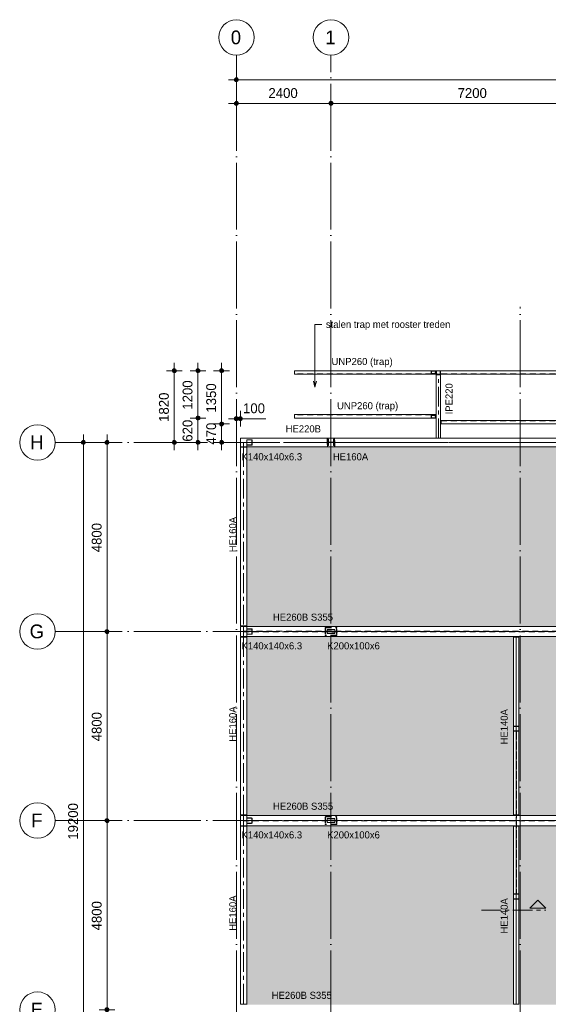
# Model space of a CAD drawing. Header units: millimetres. Extents: x -2900 to 56100, y -900 to 49332.
# Tile 5 of 15: x -2900 to 10515, y 24336 to 49332. Entities that reach past the tile are written whole.
import ezdxf

# ---------------------------------------------------------------- set-up
doc = ezdxf.new("R2010")
doc.units = ezdxf.units.MM
for name, pattern in [('WSP_hartlijn', [800, 500, -100, 100, -100]), ('WSP_hhidden', [250, 150, -100]), ('WSP_stramienlijn', [2000, 1700, -150, 0, -150])]:
    doc.linetypes.add(name, pattern=pattern)
for name, color, linetype, lineweight in [('00_algemeen - hartlijn', 7, 'WSP_hartlijn', 13), ('00_algemeen - hhidden - 0_13mm', 7, 'WSP_hhidden', 13), ('00_maatvoering', 8, 'Continuous', 13), ('00_maatvoering-100', 8, 'Continuous', 13), ('00_text', 7, 'Continuous', 13), ('03_viewports - sections', 1, 'Continuous', 13), ('07_stramien', 4, 'Continuous', 13), ('23_vloeren', 2, 'Continuous', 18), ('23_vloeren - hatch', 1, 'Continuous', 18), ('28_hoofddraagconstructies - kolommen en liggers', 1, 'Continuous', 13), ('28_hoofddraagconstructies - kolommen en liggers - staal', 1, 'Continuous', 13), ('28_hoofddraagconstructies - kolommen en liggers - staal -cut-', 2, 'Continuous', 13), ('28_hoofddraagconstructies - tags', 7, 'Continuous', 18)]:
    doc.layers.add(name, color=color, linetype=linetype, lineweight=lineweight)
doc.styles.add('Revittext', font='txt', dxfattribs={"height": 180})
doc.styles.add('Revittext_1', font='txt', dxfattribs={"height": 350})
doc.styles.add('Revittext_2', font='txt', dxfattribs={"height": 250})
doc.styles.add('Revittext_I', font='txt', dxfattribs={"height": 180})
doc.dimstyles.new('WSP_25_-_transparant', dxfattribs={"dimscale": 304.8, "dimtxt": 252.223969, "dimasz": 1.312336, "dimexe": 0.656168, "dimexo": 0.0625, "dimgap": 0.213255, "dimtad": 1, "dimdec": 0, "dimzin": 0, "dimdsep": 46, "dimtxsty": 'Revittext_2', "dimblk1": 'DOTSMALL', "dimblk2": 'DOTSMALL', "dimsah": 1, "dimcen": 0.09, "dimdle": 0.656168, "dimazin": 0, "dimtfac": 1, "dimtdec": 4, "dimtix": 1, "dimtmove": 0, "dimatfit": 3, "dimfxl": 0.656168, "dimfxlon": 1, "dimtvp": 1, "dimtolj": 1, "dimtzin": 0, "dimarcsym": 2})
doc.dimstyles.new('WSP_25_-_transparant_1', dxfattribs={"dimscale": 304.8, "dimtxt": 252.223969, "dimasz": 1.312336, "dimexe": 0.656168, "dimexo": 0.0625, "dimgap": 0.213255, "dimtad": 1, "dimdec": 0, "dimzin": 0, "dimdsep": 46, "dimtxsty": 'Revittext_2', "dimblk1": 'DOTSMALL', "dimblk2": 'DOTSMALL', "dimsah": 1, "dimcen": 0.09, "dimdle": 0.656168, "dimazin": 0, "dimtfac": 1, "dimtdec": 4, "dimtix": 1, "dimtmove": 1, "dimatfit": 3, "dimfxl": 0.656168, "dimfxlon": 1, "dimtvp": 1, "dimtolj": 1, "dimtzin": 0, "dimarcsym": 2})

# ---------------------------------------------------------------- blocks, each defined once
blk = doc.blocks.new('28_WSP_SF_staal - HE v21-0 - HE140A-1315715-1e verd - plot - 100')
at = {"layer": '00_algemeen - hartlijn'}
blk.add_line((-2257.3, 0), (2257.3, 0), dxfattribs=at)
blk = doc.blocks.new('28_WSP_SF_staal - UNP v18-0 - UNP260-1309737-1e verd - plot - 100')
at = {"layer": '00_algemeen - hhidden - 0_13mm'}
blk.add_line((-5635, 14), (5690, 14), dxfattribs=at)
blk = doc.blocks.new('28_WSP_SF_staal - UNP v18-0 - UNP260-1307633-1e verd - plot - 100')
at = {"layer": '00_algemeen - hhidden - 0_13mm'}
blk.add_line((-5837, -14), (5757, -14), dxfattribs=at)
blk = doc.blocks.new('28_WSP_SF_staal - UNP v18-0 - UNP260-1318341-1e verd - plot - 100')
at = {"layer": '00_algemeen - hhidden - 0_13mm'}
blk.add_line((7546, 40340), (4070, 40340), dxfattribs=at)
blk = doc.blocks.new('28_WSP_SF_staal - IPE v21-0 - IPE220-1318969-1e verd - plot - 100')
at = {"layer": '00_algemeen - hartlijn'}
blk.add_line((-810, 0), (810, 0), dxfattribs=at)
blk = doc.blocks.new('28_WSP_SF_staal - UNP v18-0 - UNP260-1310751-1e verd - plot - 100')
at = {"layer": '00_algemeen - hhidden - 0_13mm'}
blk.add_line((7546, 39300), (4070, 39300), dxfattribs=at)
blk = doc.blocks.new('28_WSP_SF_staal - UNP v18-0 - UNP260-1310752-1e verd - plot - 100')
at = {"layer": '00_algemeen - hhidden - 0_13mm'}
blk.add_line((-90, 14), (22, 14), dxfattribs=at)
blk = doc.blocks.new('28_WSP_SF_staal - HE v21-0 - HE160A-1330848-1e verd - plot - 100')
at = {"layer": '00_algemeen - hartlijn'}
blk.add_line((-2277.3, 0), (2257.3, 0), dxfattribs=at)
blk = doc.blocks.new('28_WSP_SF_staal - HE v21-0 - HE160A-1330931-1e verd - plot - 100')
at = {"layer": '00_algemeen - hartlijn'}
blk.add_line((-2257.3, 0), (2257.3, 0), dxfattribs=at)
blk = doc.blocks.new('28_WSP_SF_staal - HE v21-0 - HE260B S355-V8-1e verd - plot - 100')
at = {"layer": '00_algemeen - hartlijn'}
for p, q in [((-13190, 0), (-13030, 0)), ((-13024, 0), (-12896, 0)), ((-12890, 0), (-10990, 0)), ((-10984, 0), (-10796, 0)), ((-10790, 0), (-3790, 0)), ((-3784, 0), (-3596, 0)), ((-3590, 0), (3410, 0)), ((3416, 0), (3604, 0)), ((3610, 0), (10610, 0)), ((10616, 0), (10804, 0)), ((10810, 0), (13190, 0))]:
    blk.add_line(p, q, dxfattribs=at)
at = {"layer": '28_hoofddraagconstructies - kolommen en liggers', "linetype": 'WSP_hhidden'}
for p, q in [((-13030, 0), (-13024, 0)), ((-12896, 0), (-12890, 0)), ((-10990, 0), (-10984, 0)), ((-10796, 0), (-10790, 0)), ((-3790, 0), (-3784, 0)), ((-3596, 0), (-3590, 0)), ((3410, 0), (3416, 0)), ((3604, 0), (3610, 0)), ((10610, 0), (10616, 0)), ((10804, 0), (10810, 0))]:
    blk.add_line(p, q, dxfattribs=at)
blk = doc.blocks.new('28_WSP_SF_staal - HE v21-0 - HE220B-1384946-1e verd - plot - 100')
at = {"layer": '00_algemeen - hartlijn'}
for p, q in [((-13190, 0), (-13030, 0)), ((-13024, 0), (-12896, 0)), ((-12890, 0), (-10966, 0)), ((-10814, 0), (-3766, 0)), ((-3614, 0), (3434, 0)), ((3586, 0), (10634, 0)), ((10786, 0), (13190, 0))]:
    blk.add_line(p, q, dxfattribs=at)
at = {"layer": '28_hoofddraagconstructies - kolommen en liggers', "linetype": 'WSP_hhidden'}
for p, q in [((-13030, 0), (-13024, 0)), ((-12896, 0), (-12890, 0)), ((-10966, 0), (-10814, 0)), ((-3766, 0), (-3614, 0)), ((3434, 0), (3586, 0)), ((10634, 0), (10786, 0))]:
    blk.add_line(p, q, dxfattribs=at)
blk = doc.blocks.new('Floors 3 - Floors 3-1340461-1e verd - plot - 100')
at = {"layer": '23_vloeren', "linetype": 'WSP_hhidden', "lineweight": 13}
for p, q in [((2860, 38595), (2780, 38595)), ((2780, 38490), (2780, 38595)), ((2780, 33805), (2780, 33930)), ((2860, 33805), (2780, 33805)), ((2780, 33670), (2780, 33795)), ((2860, 33795), (2780, 33795)), ((2780, 29005), (2780, 29130)), ((2860, 29005), (2780, 29005)), ((2860, 28995), (2780, 28995)), ((2780, 28870), (2780, 28995))]:
    blk.add_line(p, q, dxfattribs=at)
blk = doc.blocks.new('Grid - Stramienbol 9_0mm-3500-1e verd - plot - 100')
at = {"layer": '07_stramien'}
blk.add_circle((0, 0), 4.5, dxfattribs=at)
blk = doc.blocks.new('DIMBLOCK1-1e verd - plot - 100')
at = {"layer": '00_maatvoering-100'}
h = blk.add_hatch(color=256, dxfattribs=at)
edge = h.paths.add_edge_path()
edge.add_arc((2600, 47807), 50, 0, 360)
h = blk.add_hatch(color=256, dxfattribs=at)
edge = h.paths.add_edge_path()
edge.add_arc((29000, 47807), 50, 0, 360)
for p, q in [((2600, 48007), (2600, 47607)), ((2600, 47807), (2600, 48007)), ((29000, 48007), (29000, 47607)), ((29000, 47807), (29000, 48007)), ((2400, 47807), (29000, 47807))]:
    blk.add_line(p, q, dxfattribs=at)
for centre in [(2600, 47807), (29000, 47807)]:
    blk.add_circle(centre, 50, dxfattribs=at)
at = {"layer": '00_maatvoering-100', "color": 0, "insert": (15315, 48195), "char_height": 250, "width": 1164.11, "attachment_point": 1, "line_spacing_factor": 0.931288, "style": 'Revittext_2'}
blk.add_mtext('26400', dxfattribs=at)
blk = doc.blocks.new('_DotSmall')
at = {"color": 0, "linetype": 'ByBlock', "const_width": 0.5}
blk.add_lwpolyline([(-0.0625, 0, 1), (0.0625, 0, 1)], format="xyb", close=True, dxfattribs=at)
blk = doc.blocks.new('DIMBLOCK4-1e verd - plot - 100')
at = {"layer": '00_maatvoering-100'}
h = blk.add_hatch(color=256, dxfattribs=at)
edge = h.paths.add_edge_path()
edge.add_arc((2600, 47207), 50, 0, 360)
h = blk.add_hatch(color=256, dxfattribs=at)
edge = h.paths.add_edge_path()
edge.add_arc((5000, 47207), 50, 0, 360)
for p, q in [((2600, 47407), (2600, 47007)), ((2600, 47207), (2600, 47407)), ((5000, 47407), (5000, 47007)), ((5000, 47207), (5000, 47407)), ((2400, 47207), (5000, 47207))]:
    blk.add_line(p, q, dxfattribs=at)
for centre in [(2600, 47207), (5000, 47207)]:
    blk.add_circle(centre, 50, dxfattribs=at)
at = {"layer": '00_maatvoering-100', "color": 0, "insert": (3412, 47595), "char_height": 250, "width": 931.29, "attachment_point": 1, "line_spacing_factor": 0.931288, "style": 'Revittext_2'}
blk.add_mtext('2400', dxfattribs=at)
blk = doc.blocks.new('DIMBLOCK5-1e verd - plot - 100')
at = {"layer": '00_maatvoering-100'}
h = blk.add_hatch(color=256, dxfattribs=at)
edge = h.paths.add_edge_path()
edge.add_arc((5000, 47207), 50, 0, 360)
h = blk.add_hatch(color=256, dxfattribs=at)
edge = h.paths.add_edge_path()
edge.add_arc((12200, 47207), 50, 0, 360)
for p, q in [((5000, 47407), (5000, 47007)), ((5000, 47207), (5000, 47407)), ((12200, 47407), (12200, 47007)), ((12200, 47207), (12200, 47407)), ((5000, 47207), (12200, 47207))]:
    blk.add_line(p, q, dxfattribs=at)
for centre in [(5000, 47207), (12200, 47207)]:
    blk.add_circle(centre, 50, dxfattribs=at)
at = {"layer": '00_maatvoering-100', "color": 0, "insert": (8212, 47595), "char_height": 250, "width": 931.29, "attachment_point": 1, "line_spacing_factor": 0.931288, "style": 'Revittext_2'}
blk.add_mtext('7200', dxfattribs=at)
blk = doc.blocks.new('DIMBLOCK18-1e verd - plot - 100')
at = {"layer": '00_maatvoering-100'}
h = blk.add_hatch(color=256, dxfattribs=at)
edge = h.paths.add_edge_path()
edge.add_arc((-1282, 38600), 50, 0, 360)
h = blk.add_hatch(color=256, dxfattribs=at)
edge = h.paths.add_edge_path()
edge.add_arc((-1282, 19400), 50, 0, 360)
for p, q in [((-1282, 38800), (-1282, 19400)), ((-1082, 38600), (-1482, 38600)), ((-1282, 38600), (-1082, 38600)), ((-1082, 19400), (-1482, 19400)), ((-1282, 19400), (-1082, 19400))]:
    blk.add_line(p, q, dxfattribs=at)
for centre in [(-1282, 38600), (-1282, 19400)]:
    blk.add_circle(centre, 50, dxfattribs=at)
at = {"layer": '00_maatvoering-100', "color": 0, "insert": (-1671, 28515), "char_height": 250, "width": 1164.11, "attachment_point": 1, "rotation": 90, "line_spacing_factor": 0.931288, "style": 'Revittext_2'}
blk.add_mtext('19200', dxfattribs=at)
blk = doc.blocks.new('DIMBLOCK20-1e verd - plot - 100')
at = {"layer": '00_maatvoering-100'}
h = blk.add_hatch(color=256, dxfattribs=at)
edge = h.paths.add_edge_path()
edge.add_arc((-682, 38600), 50, 0, 360)
h = blk.add_hatch(color=256, dxfattribs=at)
edge = h.paths.add_edge_path()
edge.add_arc((-682, 33800), 50, 0, 360)
for p, q in [((-682, 38800), (-682, 33800)), ((-482, 38600), (-882, 38600)), ((-682, 38600), (-482, 38600)), ((-482, 33800), (-882, 33800)), ((-682, 33800), (-482, 33800))]:
    blk.add_line(p, q, dxfattribs=at)
for centre in [(-682, 38600), (-682, 33800)]:
    blk.add_circle(centre, 50, dxfattribs=at)
at = {"layer": '00_maatvoering-100', "color": 0, "insert": (-1071, 35812), "char_height": 250, "width": 931.29, "attachment_point": 1, "rotation": 90, "line_spacing_factor": 0.931288, "style": 'Revittext_2'}
blk.add_mtext('4800', dxfattribs=at)
blk = doc.blocks.new('DIMBLOCK21-1e verd - plot - 100')
at = {"layer": '00_maatvoering-100'}
h = blk.add_hatch(color=256, dxfattribs=at)
edge = h.paths.add_edge_path()
edge.add_arc((-682, 33800), 50, 0, 360)
h = blk.add_hatch(color=256, dxfattribs=at)
edge = h.paths.add_edge_path()
edge.add_arc((-682, 29000), 50, 0, 360)
for p, q in [((-482, 33800), (-882, 33800)), ((-682, 33800), (-682, 29000)), ((-682, 33800), (-482, 33800)), ((-482, 29000), (-882, 29000)), ((-682, 29000), (-482, 29000))]:
    blk.add_line(p, q, dxfattribs=at)
for centre in [(-682, 33800), (-682, 29000)]:
    blk.add_circle(centre, 50, dxfattribs=at)
at = {"layer": '00_maatvoering-100', "color": 0, "insert": (-1071, 31012), "char_height": 250, "width": 931.29, "attachment_point": 1, "rotation": 90, "line_spacing_factor": 0.931288, "style": 'Revittext_2'}
blk.add_mtext('4800', dxfattribs=at)
blk = doc.blocks.new('DIMBLOCK22-1e verd - plot - 100')
at = {"layer": '00_maatvoering-100'}
h = blk.add_hatch(color=256, dxfattribs=at)
edge = h.paths.add_edge_path()
edge.add_arc((-682, 29000), 50, 0, 360)
h = blk.add_hatch(color=256, dxfattribs=at)
edge = h.paths.add_edge_path()
edge.add_arc((-682, 24200), 50, 0, 360)
for p, q in [((-482, 29000), (-882, 29000)), ((-682, 29000), (-682, 24200)), ((-682, 29000), (-482, 29000)), ((-482, 24200), (-882, 24200)), ((-682, 24200), (-482, 24200))]:
    blk.add_line(p, q, dxfattribs=at)
for centre in [(-682, 29000), (-682, 24200)]:
    blk.add_circle(centre, 50, dxfattribs=at)
at = {"layer": '00_maatvoering-100', "color": 0, "insert": (-1071, 26212), "char_height": 250, "width": 931.29, "attachment_point": 1, "rotation": 90, "line_spacing_factor": 0.931288, "style": 'Revittext_2'}
blk.add_mtext('4800', dxfattribs=at)
blk = doc.blocks.new('Detail View - Horizontaal rechts-29827-1e verd - plot - 100')
at = {"layer": '03_viewports - sections'}
blk.add_hatch(color=240, dxfattribs=at).paths.add_polyline_path([(4, 0.5), (0, 0.5), (2, 2.5)])
at = {"layer": '03_viewports - sections', "color": 240}
for p, q in [((2, 2.5), (0, 0.5)), ((4, 0.5), (2, 2.5)), ((0, 0.5), (4, 0.5))]:
    blk.add_line(p, q, dxfattribs=at)
blk = doc.blocks.new('DIMBLOCK64-1e verd - plot - 100')
at = {"layer": '00_maatvoering-100'}
h = blk.add_hatch(color=256, dxfattribs=at)
edge = h.paths.add_edge_path()
edge.add_arc((1022, 40420), 50, 0, 360)
h = blk.add_hatch(color=256, dxfattribs=at)
edge = h.paths.add_edge_path()
edge.add_arc((1022, 38600), 50, 0, 360)
for p, q in [((1022, 40620), (1022, 38400)), ((1222, 40420), (822, 40420)), ((1022, 40420), (1222, 40420)), ((1222, 38600), (822, 38600)), ((1022, 38600), (1222, 38600))]:
    blk.add_line(p, q, dxfattribs=at)
for centre in [(1022, 40420), (1022, 38600)]:
    blk.add_circle(centre, 50, dxfattribs=at)
at = {"layer": '00_maatvoering-100', "color": 0, "insert": (634, 39122), "char_height": 250, "width": 931.29, "attachment_point": 1, "rotation": 90, "line_spacing_factor": 0.931288, "style": 'Revittext_2'}
blk.add_mtext('1820', dxfattribs=at)
blk = doc.blocks.new('DIMBLOCK65-1e verd - plot - 100')
at = {"layer": '00_maatvoering-100'}
h = blk.add_hatch(color=256, dxfattribs=at)
edge = h.paths.add_edge_path()
edge.add_arc((1622, 40420), 50, 0, 360)
h = blk.add_hatch(color=256, dxfattribs=at)
edge = h.paths.add_edge_path()
edge.add_arc((1622, 39220), 50, 0, 360)
for p, q in [((1622, 40620), (1622, 39220)), ((1822, 40420), (1422, 40420)), ((1622, 40420), (1822, 40420)), ((1822, 39220), (1422, 39220)), ((1622, 39220), (1822, 39220))]:
    blk.add_line(p, q, dxfattribs=at)
for centre in [(1622, 40420), (1622, 39220)]:
    blk.add_circle(centre, 50, dxfattribs=at)
at = {"layer": '00_maatvoering-100', "color": 0, "insert": (1234, 39432), "char_height": 250, "width": 931.29, "attachment_point": 1, "rotation": 90, "line_spacing_factor": 0.931288, "style": 'Revittext_2'}
blk.add_mtext('1200', dxfattribs=at)
blk = doc.blocks.new('DIMBLOCK66-1e verd - plot - 100')
at = {"layer": '00_maatvoering-100'}
h = blk.add_hatch(color=256, dxfattribs=at)
edge = h.paths.add_edge_path()
edge.add_arc((1622, 39220), 50, 0, 360)
h = blk.add_hatch(color=256, dxfattribs=at)
edge = h.paths.add_edge_path()
edge.add_arc((1622, 38600), 50, 0, 360)
for p, q in [((1822, 39220), (1422, 39220)), ((1622, 39220), (1622, 38400)), ((1622, 39220), (1822, 39220)), ((1822, 38600), (1422, 38600)), ((1622, 38600), (1822, 38600))]:
    blk.add_line(p, q, dxfattribs=at)
for centre in [(1622, 39220), (1622, 38600)]:
    blk.add_circle(centre, 50, dxfattribs=at)
at = {"layer": '00_maatvoering-100', "color": 0, "insert": (1234, 38619), "char_height": 250, "width": 698.47, "attachment_point": 1, "rotation": 90, "line_spacing_factor": 0.931288, "style": 'Revittext_2'}
blk.add_mtext('620', dxfattribs=at)
blk = doc.blocks.new('DIMBLOCK67-1e verd - plot - 100')
at = {"layer": '00_maatvoering-100'}
h = blk.add_hatch(color=256, dxfattribs=at)
edge = h.paths.add_edge_path()
edge.add_arc((2222, 39070), 50, 0, 360)
h = blk.add_hatch(color=256, dxfattribs=at)
edge = h.paths.add_edge_path()
edge.add_arc((2222, 38600), 50, 0, 360)
for p, q in [((2422, 39070), (2022, 39070)), ((2222, 38400), (2222, 39070)), ((2222, 39070), (2422, 39070)), ((2022, 38600), (2422, 38600)), ((2222, 38600), (2022, 38600))]:
    blk.add_line(p, q, dxfattribs=at)
for centre in [(2222, 39070), (2222, 38600)]:
    blk.add_circle(centre, 50, dxfattribs=at)
at = {"layer": '00_maatvoering-100', "color": 0, "insert": (1834, 38544), "char_height": 250, "width": 698.47, "attachment_point": 1, "rotation": 90, "line_spacing_factor": 0.931288, "style": 'Revittext_2'}
blk.add_mtext('470', dxfattribs=at)
blk = doc.blocks.new('DIMBLOCK68-1e verd - plot - 100')
at = {"layer": '00_maatvoering-100'}
h = blk.add_hatch(color=256, dxfattribs=at)
edge = h.paths.add_edge_path()
edge.add_arc((2222, 40420), 50, 0, 360)
h = blk.add_hatch(color=256, dxfattribs=at)
edge = h.paths.add_edge_path()
edge.add_arc((2222, 39070), 50, 0, 360)
for p, q in [((2222, 39070), (2222, 40620)), ((2422, 40420), (2022, 40420)), ((2222, 40420), (2422, 40420)), ((2422, 39070), (2022, 39070)), ((2222, 39070), (2422, 39070))]:
    blk.add_line(p, q, dxfattribs=at)
for centre in [(2222, 40420), (2222, 39070)]:
    blk.add_circle(centre, 50, dxfattribs=at)
at = {"layer": '00_maatvoering-100', "color": 0, "insert": (1834, 39357), "char_height": 250, "width": 931.29, "attachment_point": 1, "rotation": 90, "line_spacing_factor": 0.931288, "style": 'Revittext_2'}
blk.add_mtext('1350', dxfattribs=at)
blk = doc.blocks.new('DIMBLOCK71-1e verd - plot - 100')
at = {"layer": '00_maatvoering-100'}
h = blk.add_hatch(color=256, dxfattribs=at)
edge = h.paths.add_edge_path()
edge.add_arc((2600, 39203), 50, 0, 360)
h = blk.add_hatch(color=256, dxfattribs=at)
edge = h.paths.add_edge_path()
edge.add_arc((2700, 39203), 50, 0, 360)
for p, q in [((2600, 39403), (2600, 39003)), ((2600, 39203), (2600, 39403)), ((2700, 39003), (2700, 39403)), ((2400, 39203), (2900, 39203)), ((2767, 39203), (2650, 39203)), ((2700, 39203), (2700, 39003)), ((3349, 39203), (2767, 39203))]:
    blk.add_line(p, q, dxfattribs=at)
for centre in [(2600, 39203), (2700, 39203)]:
    blk.add_circle(centre, 50, dxfattribs=at)
at = {"layer": '00_maatvoering-100', "color": 0, "insert": (2767, 39592), "char_height": 250, "width": 698.47, "attachment_point": 1, "line_spacing_factor": 0.931288, "style": 'Revittext_2'}
blk.add_mtext('100', dxfattribs=at)

msp = doc.modelspace()

# ---------------------------------------------------------------- hatches: boundary and pattern name
at = {"layer": '23_vloeren - hatch'}
h = msp.add_hatch(color=256, dxfattribs=at)
h.paths.add_polyline_path([(9800, 19510), (9800, 24057.3), (9870, 24057.3), (9870, 24070), (2860, 24070), (2860, 21884.2), (2864.6, 21895.4), (2875.8, 21900), (2984.3, 21900), (2995.4, 21895.4), (3000, 21884.2), (3000, 21775.7), (2995.4, 21764.6), (2984.3, 21760), (2875.8, 21760), (2864.6, 21764.6), (2860, 21775.7), (2860, 19510), (9795.8, 19510)])
h.paths.add_polyline_path([(26798.6, 19540), (28920, 19540), (28920, 24070), (20540, 24070), (20540, 23580), (19440, 23580), (19440, 24070), (17100, 24070), (17100.1, 19540), (26444.4, 19540)])
h.paths.add_polyline_path([(17985, 20955.5), (17105, 20955.5), (17105, 21655.5), (17985, 21655.5), (17985, 21915.5), (18885, 21915.5), (18885, 21215.5), (17985, 21215.5)])
h.paths.add_polyline_path([(2875.8, 21766.3), (2984.3, 21766.3), (2990.9, 21769.1), (2993.7, 21775.7), (2993.7, 21884.2), (2990.9, 21890.9), (2984.3, 21893.7), (2875.8, 21893.7), (2869.1, 21890.9), (2866.3, 21884.2), (2866.3, 21775.7), (2869.1, 21769.1)])
h.paths.add_polyline_path([(22421.2, 22443), (21321.2, 22443), (21321.2, 23043), (22421.2, 23043)])
h.paths.add_polyline_path([(28920, 24330), (28920, 28870), (2860, 28870), (2860, 24330), (13265, 24330), (13265, 24342.7), (13165, 24342.7), (13165, 28857.3), (13365, 28857.3), (13365, 26505), (14694, 26505), (14694, 27050), (16195, 27050), (16195, 28857.3), (16395, 28857.3), (16395, 24342.7), (16295, 24342.7), (16295, 24330), (28569.8, 24330)])
h.paths.add_polyline_path([(9630, 24342.7), (9630, 28857.3), (9770, 28857.3), (9770, 24342.7)])
h.paths.add_polyline_path([(28920, 29130), (28920, 33670), (2860, 33670), (2860, 29130), (28215.6, 29130)])
h.paths.add_polyline_path([(9770, 29142.7), (9630, 29142.7), (9630, 33657.3), (9770, 33657.3), (9770, 29331.1)])
h.paths.add_polyline_path([(28569.8, 33930), (28920, 33930), (28920, 38490), (2860, 38490), (2860, 33930), (28215.6, 33930)])
at = {"layer": '28_hoofddraagconstructies - kolommen en liggers - staal'}
h = msp.add_hatch(color=256, dxfattribs=at)
h.paths.add_polyline_path([(2984.3, 38530), (2995.4, 38534.6), (3000, 38545.7), (3000, 38654.2), (2995.4, 38665.4), (2984.3, 38670), (2875.8, 38670), (2864.6, 38665.4), (2860, 38654.2), (2860, 38545.7), (2864.6, 38534.6), (2875.8, 38530)])
h.paths.add_polyline_path([(2875.8, 38536.3), (2869.1, 38539.1), (2866.3, 38545.7), (2866.3, 38654.2), (2869.1, 38660.9), (2875.8, 38663.7), (2984.3, 38663.7), (2990.9, 38660.9), (2993.7, 38654.2), (2993.7, 38545.7), (2990.9, 38539.1), (2984.3, 38536.3)])
msp.add_hatch(color=256, dxfattribs=at).paths.add_polyline_path([(4933, 38520), (4933, 38582), (4937.4, 38592.6), (4948, 38597), (5052, 38597), (5062.6, 38592.6), (5067, 38582), (5067, 38520), (5076, 38520.5), (5076, 38680), (5067, 38680), (5067, 38618), (5062.6, 38607.4), (5052, 38603), (4948, 38603), (4937.4, 38607.4), (4933, 38618), (4933, 38680), (4924, 38680), (4924, 38520)])
h = msp.add_hatch(color=256, dxfattribs=at)
h.paths.add_polyline_path([(2875.8, 33730), (2984.3, 33730), (2995.4, 33734.6), (3000, 33745.7), (3000, 33854.2), (2995.4, 33865.4), (2984.3, 33870), (2875.8, 33870), (2864.6, 33865.4), (2860, 33854.2), (2860, 33745.7), (2864.6, 33734.6)])
h.paths.add_polyline_path([(2984.3, 33736.3), (2875.8, 33736.3), (2869.1, 33739.1), (2866.3, 33745.7), (2866.3, 33854.2), (2869.1, 33860.9), (2875.8, 33863.7), (2984.3, 33863.7), (2990.9, 33860.9), (2993.7, 33854.2), (2993.7, 33745.7), (2990.9, 33739.1)])
h = msp.add_hatch(color=256, dxfattribs=at)
h.paths.add_polyline_path([(5091, 33750), (5097.4, 33752.6), (5100, 33759), (5100, 33841), (5097.4, 33847.4), (5091, 33850), (4909, 33850), (4902.6, 33847.4), (4900, 33841), (4900, 33759), (4902.6, 33752.6), (4909, 33750)])
h.paths.add_polyline_path([(4912, 33756), (4907.8, 33757.8), (4906, 33762), (4906, 33838), (4907.8, 33842.2), (4912, 33844), (5088, 33844), (5092.2, 33842.2), (5094, 33838), (5094, 33762), (5092.2, 33757.8), (5088, 33756)])
h = msp.add_hatch(color=256, dxfattribs=at)
h.paths.add_polyline_path([(2875.8, 28930), (2984.3, 28930), (2995.4, 28934.6), (3000, 28945.7), (3000, 29054.2), (2995.4, 29065.4), (2984.3, 29070), (2875.8, 29070), (2864.6, 29065.4), (2860, 29054.2), (2860, 28945.7), (2864.6, 28934.6)])
h.paths.add_polyline_path([(2875.8, 28936.3), (2869.1, 28939.1), (2866.3, 28945.7), (2866.3, 29054.2), (2869.1, 29060.9), (2875.8, 29063.7), (2984.3, 29063.7), (2990.9, 29060.9), (2993.7, 29054.2), (2993.7, 28945.7), (2990.9, 28939.1), (2984.3, 28936.3)])
h = msp.add_hatch(color=256, dxfattribs=at)
h.paths.add_polyline_path([(5091, 28950), (5097.4, 28952.6), (5100, 28959), (5100, 29041), (5097.4, 29047.4), (5091, 29050), (4909, 29050), (4902.6, 29047.4), (4900, 29041), (4900, 28959), (4902.6, 28952.6), (4909, 28950)])
h.paths.add_polyline_path([(4912, 28956), (4907.8, 28957.8), (4906, 28962), (4906, 29038), (4907.8, 29042.2), (4912, 29044), (5088, 29044), (5092.2, 29042.2), (5094, 29038), (5094, 28962), (5092.2, 28957.8), (5088, 28956)])

# ---------------------------------------------------------------- linework, layer by layer
at = {"layer": '00_text', "color": 250, "lineweight": 18}
for p, q in [((4593.5, 41598.2), (4770.9, 41598.2)), ((4593.5, 40005.6), (4593.5, 41598.2)), ((4593.5, 40005.6), (4553.3, 40155.6)), ((4593.5, 40005.6), (4633.7, 40155.6))]:
    msp.add_line(p, q, dxfattribs=at)
at = {"layer": '03_viewports - sections', "color": 20, "linetype": 'WSP_hartlijn', "lineweight": 18}
msp.add_line((8817.7, 26729.6), (10449.5, 26729.6), dxfattribs=at)
at = {"layer": '07_stramien', "linetype": 'WSP_stramienlijn'}
for p, q in [((2600, 0), (2600, 48432.3)), ((5000, 0), (5000, 48432.3)), ((9800, 0), (9800, 42040.5)), ((-2000, 38600), (55200, 38600)), ((-2000, 33800), (55200, 33800)), ((-2000, 29000), (55200, 29000))]:
    msp.add_line(p, q, dxfattribs=at)
at = {"layer": '23_vloeren', "linetype": 'WSP_hhidden', "lineweight": 13}
for p, q in [((4943.6, 38595.2), (2860, 38595.2)), ((2860, 38490), (2860, 38545.7)), ((5056.1, 38595.2), (4943.9, 38595.2)), ((12143.6, 38595.2), (5056.4, 38595.2)), ((2860, 33854.3), (2860, 33930)), ((2860, 33805), (28920, 33805)), ((28920, 33795), (2860, 33795)), ((2860, 33670), (2860, 33745.7)), ((9697.3, 29142.7), (9697.3, 33657.3)), ((9702.8, 33657.3), (9702.8, 29142.7)), ((2860, 29054.3), (2860, 29130)), ((2860, 29005), (28920, 29005)), ((28920, 28995), (2860, 28995)), ((2860, 28870), (2860, 28945.7)), ((9697.3, 24342.7), (9697.3, 28857.3)), ((9702.8, 28857.3), (9702.8, 24342.7))]:
    msp.add_line(p, q, dxfattribs=at)
at = {"layer": '23_vloeren'}
for p, q in [((28920, 38490), (2860, 38490)), ((2860, 38490), (2860, 33930)), ((2860, 33930), (28920, 33930)), ((28920, 33670), (2860, 33670)), ((2860, 33670), (2860, 29130)), ((9630, 29142.7), (9630, 33657.3)), ((9630, 33657.3), (9770, 33657.3)), ((9770, 33657.3), (9770, 29142.7)), ((2860, 29130), (28920, 29130)), ((9770, 29142.7), (9630, 29142.7)), ((28920, 28870), (2860, 28870)), ((2860, 28870), (2860, 24330)), ((9630, 28857.3), (9770, 28857.3)), ((9630, 24342.7), (9630, 28857.3)), ((9770, 28857.3), (9770, 24342.7)), ((9770, 24342.7), (9630, 24342.7))]:
    msp.add_line(p, q, dxfattribs=at)
at = {"layer": '28_hoofddraagconstructies - kolommen en liggers', "linetype": 'WSP_hhidden'}
for p, q in [((7550.3, 40413.8), (7648.9, 40413.8)), ((7550.3, 40413.8), (7552.3, 40353.1)), ((7552.3, 40353.1), (7646.9, 40353.1)), ((7646.9, 40353.1), (7648.9, 40413.8)), ((7653.4, 40420), (7653.4, 40330)), ((7675, 40328), (7675, 40412)), ((7679, 40328), (7679, 40412)), ((7683, 40416), (7767, 40416)), ((7683, 40324), (7767, 40324)), ((7683, 40320), (7767, 40320)), ((7771, 40412), (7771, 40328)), ((7775, 40412), (7775, 40328)), ((7552.3, 39286.9), (7550.3, 39226.2)), ((7646.9, 39286.9), (7552.3, 39286.9)), ((7648.9, 39226.2), (7646.9, 39286.9)), ((7653.4, 39310), (7653.4, 39220)), ((7648.9, 39226.2), (7550.3, 39226.2)), ((4915, 38700), (4905, 38700)), ((4905, 38700), (4905, 38500)), ((4905, 38500), (4915, 38500)), ((4915, 38621.2), (4915, 38700)), ((4915, 38500), (4915, 38578.7)), ((4947.3, 38603.2), (4933, 38603.2)), ((4933, 38596.7), (4947.3, 38596.7)), ((5052.5, 38603.2), (4947.5, 38603.2)), ((4947.5, 38596.7), (5052.5, 38596.7)), ((5067, 38603.2), (5052.7, 38603.2)), ((5052.7, 38596.7), (5067, 38596.7)), ((5095, 38700), (5085, 38700)), ((5085, 38700), (5085, 38621.2)), ((5085, 38578.7), (5085, 38500)), ((5085, 38500), (5095, 38500)), ((5095, 38500), (5095, 38700)), ((4850, 33888), (4850, 33712)), ((4858, 33884), (4858, 33716)), ((4862, 33900), (5138, 33900)), ((4866, 33892), (5134, 33892)), ((5142, 33884), (5142, 33716)), ((5150, 33712), (5150, 33888)), ((5138, 33700), (4862, 33700)), ((5134, 33708), (4866, 33708)), ((9770, 31400), (9630, 31400)), ((9630, 31391.5), (9685.3, 31391.5)), ((9685.3, 31275.5), (9630, 31275.5)), ((9630, 31267), (9770, 31267)), ((9695, 27196.7), (9695, 31256.9)), ((9705, 31256.9), (9695, 31256.9)), ((9695, 31256.9), (9695, 31208.3)), ((9705, 31256.9), (9705, 27196.7)), ((9705, 31208.3), (9705, 31256.9)), ((9714.8, 31391.5), (9770, 31391.5)), ((9770, 31275.5), (9714.8, 31275.5)), ((9695, 31208.3), (9705, 31208.3)), ((9695, 27148.1), (9695, 31208.3)), ((9705, 31208.3), (9705, 27148.1)), ((4850, 29088), (4850, 28912)), ((4858, 29084), (4858, 28916)), ((4862, 29100), (5138, 29100)), ((4866, 29092), (5134, 29092)), ((5142, 29084), (5142, 28916)), ((5150, 28912), (5150, 29088)), ((5138, 28900), (4862, 28900)), ((5134, 28908), (4866, 28908)), ((9770, 27138), (9630, 27138)), ((9630, 27129.5), (9685.3, 27129.5)), ((9685.3, 27013.5), (9630, 27013.5)), ((9630, 27005), (9770, 27005)), ((9695, 27196.7), (9695, 27148.1)), ((9705, 27196.7), (9695, 27196.7)), ((9695, 27148.1), (9705, 27148.1)), ((9705, 27148.1), (9705, 27196.7)), ((9714.8, 27129.5), (9770, 27129.5)), ((9770, 27013.5), (9714.8, 27013.5))]:
    msp.add_line(p, q, dxfattribs=at)
at = {"layer": '28_hoofddraagconstructies - kolommen en liggers', "linetype": 'WSP_hhidden', "flags": 128}
for points in [[(7547.4, 40420), (7549.3, 40418.2), (7550.3, 40413.8)], [(7552.3, 40353.1), (7554.1, 40343.8), (7558, 40340)], [(7641.1, 40340), (7645.1, 40343.8), (7646.9, 40353.1)], [(7648.9, 40413.8), (7649.9, 40418.2), (7651.8, 40420)], [(7558, 39300), (7554.1, 39296.2), (7552.3, 39286.9)], [(7646.9, 39286.9), (7645.1, 39296.2), (7641.1, 39300)], [(7550.3, 39226.2), (7549.3, 39221.8), (7547.4, 39220)], [(7651.8, 39220), (7649.9, 39221.8), (7648.9, 39226.2)]]:
    msp.add_lwpolyline(points, dxfattribs=at)
at = {"layer": '28_hoofddraagconstructies - kolommen en liggers', "linetype": 'WSP_hhidden'}
for centre, radius, start, end in [((7683, 40412), 8, 92.72986, 180), ((7683, 40328), 8, 180, 270), ((7683, 40412), 4, 90, 180), ((7683, 40328), 4, 180, 270), ((7767, 40412), 4, 0, 90), ((7767, 40328), 8, 270, 0), ((7767, 40328), 4, 270, 0), ((7767, 40412), 8, 0, 87.27014), ((4933, 38621.2), 18, 180, 270), ((4933, 38578.7), 18, 112.81006, 180), ((4933, 38578.7), 18, 90, 111.98242), ((5067, 38621.2), 18, 270, 0), ((5067, 38578.7), 18, 68.01758, 90), ((5067, 38578.7), 18, 0, 67.18994), ((4862, 33888), 12, 90, 180), ((4866, 33884), 8, 90, 180), ((5134, 33884), 8, 0, 90), ((5138, 33888), 12, 0, 90), ((4862, 33712), 12, 180, 270), ((4866, 33716), 8, 180, 270), ((5134, 33716), 8, 270, 0), ((5138, 33712), 12, 270, 0), ((9685.3, 31379.5), 12, 1.8199, 90), ((9685.3, 31287.5), 12, 270, 358.1801), ((9714.8, 31379.5), 12, 90, 178.1801), ((9714.8, 31287.5), 12, 181.8199, 270), ((4862, 29088), 12, 90, 180), ((4866, 29084), 8, 90, 180), ((5134, 29084), 8, 0, 90), ((5138, 29088), 12, 0, 90), ((4862, 28912), 12, 180, 270), ((4866, 28916), 8, 180, 270), ((5134, 28916), 8, 270, 0), ((5138, 28912), 12, 270, 0), ((9685.3, 27117.5), 12, 1.8199, 90), ((9685.3, 27025.5), 12, 270, 358.1801), ((9714.8, 27117.5), 12, 90, 178.1801), ((9714.8, 27025.5), 12, 181.8199, 270)]:
    msp.add_arc(centre, radius, start, end, dxfattribs=at)
at = {"layer": '28_hoofddraagconstructies - kolommen en liggers - staal'}
for p, q in [((4070, 40420), (7545.7, 40420)), ((4070, 40420), (4070, 40330)), ((7545.7, 40330), (4070, 40330)), ((7545.7, 40420), (7545.7, 40330)), ((7545.7, 40420), (19220, 40420)), ((7545.7, 40330), (7545.7, 40420)), ((19130, 40330), (7545.7, 40330)), ((7670, 38710), (7670, 40330)), ((7780, 40330), (7780, 38710)), ((4070, 39310), (7545.7, 39310)), ((4070, 39310), (4070, 39220)), ((7545.7, 39220), (7545.7, 39310)), ((7545.7, 39310), (7657.3, 39310)), ((7545.7, 39310), (7545.7, 39220)), ((7657.3, 39310), (7657.3, 39220)), ((7545.7, 39220), (4070, 39220)), ((7657.3, 39220), (7545.7, 39220)), ((7792.7, 39070), (7792.7, 39160)), ((7792.7, 39160), (19117.3, 39160)), ((19117.3, 39070), (7792.7, 39070)), ((2700, 38490), (2700, 38710)), ((2700, 38710), (7670, 38710)), ((7780, 38710), (7670, 38710)), ((7780, 38710), (11470, 38710)), ((2860, 38490), (2700, 38490)), ((2700, 38477.3), (2860, 38477.3)), ((2700, 33942.7), (2700, 38477.3)), ((28920, 38490), (2860, 38490)), ((2860, 38477.3), (2860, 33942.7)), ((2860, 33942.7), (2700, 33942.7)), ((2700, 33670), (2700, 33930)), ((2700, 33930), (2860, 33930)), ((2860, 33930), (28920, 33930)), ((2860, 33670), (2700, 33670)), ((2700, 33657.3), (2860, 33657.3)), ((2700, 29142.7), (2700, 33657.3)), ((28920, 33670), (2860, 33670)), ((2860, 33657.3), (2860, 29142.7)), ((9630, 33657.3), (9770, 33657.3)), ((9630, 29142.7), (9630, 33657.3)), ((9770, 33657.3), (9770, 29142.7)), ((2860, 29142.7), (2700, 29142.7)), ((2700, 28870), (2700, 29130)), ((2700, 29130), (2860, 29130)), ((2860, 29130), (28920, 29130)), ((9770, 29142.7), (9630, 29142.7)), ((2860, 28870), (2700, 28870)), ((2700, 28857.3), (2860, 28857.3)), ((2700, 24342.7), (2700, 28857.3)), ((28920, 28870), (2860, 28870)), ((2860, 28857.3), (2860, 24342.7)), ((9630, 28857.3), (9770, 28857.3)), ((9630, 24342.7), (9630, 28857.3)), ((9770, 28857.3), (9770, 24342.7)), ((2860, 24342.7), (2700, 24342.7)), ((9770, 24342.7), (9630, 24342.7))]:
    msp.add_line(p, q, dxfattribs=at)
at = {"layer": '28_hoofddraagconstructies - kolommen en liggers - staal -cut-'}
for p, q in [((2860, 38654.2), (2860, 38545.7)), ((2866.3, 38545.7), (2866.3, 38654.2)), ((2984.3, 38670), (2875.8, 38670)), ((2875.8, 38663.7), (2984.3, 38663.7)), ((2984.3, 38536.3), (2875.8, 38536.3)), ((2875.8, 38530), (2984.3, 38530)), ((2993.7, 38654.2), (2993.7, 38545.7)), ((3000, 38545.7), (3000, 38654.2)), ((4933, 38680), (4924, 38680)), ((4924, 38680), (4924, 38520)), ((4924, 38520), (4933, 38520)), ((4933, 38618), (4933, 38680)), ((4933, 38520), (4933, 38582)), ((5052, 38603), (4948, 38603)), ((4948, 38597), (5052, 38597)), ((5076, 38680), (5067, 38680)), ((5067, 38680), (5067, 38618)), ((5067, 38582), (5067, 38520)), ((5067, 38520), (5076, 38520)), ((5076, 38520), (5076, 38680)), ((2860, 33854.2), (2860, 33745.7)), ((2866.3, 33745.7), (2866.3, 33854.2)), ((2984.3, 33870), (2875.8, 33870)), ((2875.8, 33863.7), (2984.3, 33863.7)), ((2993.7, 33854.2), (2993.7, 33745.7)), ((3000, 33745.7), (3000, 33854.2)), ((4900, 33841), (4900, 33759)), ((4906, 33762), (4906, 33838)), ((5091, 33850), (4909, 33850)), ((4909, 33750), (5091, 33750)), ((4912, 33844), (5088, 33844)), ((5088, 33756), (4912, 33756)), ((5094, 33838), (5094, 33762)), ((5100, 33759), (5100, 33841)), ((2984.3, 33736.3), (2875.8, 33736.3)), ((2875.8, 33730), (2984.3, 33730)), ((2860, 29054.2), (2860, 28945.7)), ((2866.3, 28945.7), (2866.3, 29054.2)), ((2984.3, 29070), (2875.8, 29070)), ((2875.8, 29063.7), (2984.3, 29063.7)), ((2993.7, 29054.2), (2993.7, 28945.7)), ((3000, 28945.7), (3000, 29054.2)), ((4900, 29041), (4900, 28959)), ((4906, 28962), (4906, 29038)), ((5091, 29050), (4909, 29050)), ((4912, 29044), (5088, 29044)), ((5094, 29038), (5094, 28962)), ((5100, 28959), (5100, 29041)), ((2984.3, 28936.3), (2875.8, 28936.3)), ((2875.8, 28930), (2984.3, 28930)), ((4909, 28950), (5091, 28950)), ((5088, 28956), (4912, 28956))]:
    msp.add_line(p, q, dxfattribs=at)
for centre, radius, start, end in [((2875.8, 38654.2), 15.8, 90, 180), ((2875.8, 38545.7), 15.8, 180, 270), ((2875.8, 38654.2), 9.45, 90, 180), ((2875.8, 38545.7), 9.45, 180, 270), ((2984.3, 38654.2), 15.8, 0, 90), ((2984.3, 38654.2), 9.45, 0, 90), ((2984.3, 38545.7), 15.8, 270, 0), ((2984.3, 38545.7), 9.45, 270, 0), ((4948, 38618), 15, 180, 270), ((4948, 38582), 15, 90, 180), ((5052, 38618), 15, 270, 0), ((5052, 38582), 15, 0, 90), ((2875.8, 33854.2), 15.8, 90, 180), ((2875.8, 33745.7), 15.8, 180, 270), ((2875.8, 33854.2), 9.45, 90, 180), ((2875.8, 33745.7), 9.45, 180, 270), ((2984.3, 33854.2), 15.8, 0, 90), ((2984.3, 33854.2), 9.45, 0, 90), ((2984.3, 33745.7), 15.8, 270, 0), ((2984.3, 33745.7), 9.45, 270, 0), ((4909, 33841), 9, 90, 180), ((4909, 33759), 9, 180, 270), ((4912, 33838), 6, 90, 180), ((4912, 33762), 6, 180, 270), ((5088, 33838), 6, 0, 90), ((5088, 33762), 6, 270, 0), ((5091, 33841), 9, 0, 90), ((5091, 33759), 9, 270, 0), ((2875.8, 29054.2), 15.8, 90, 180), ((2875.8, 29054.2), 9.45, 90, 180), ((2984.3, 29054.2), 15.8, 0, 90), ((2984.3, 29054.2), 9.45, 0, 90), ((4909, 29041), 9, 90, 180), ((4912, 29038), 6, 90, 180), ((5088, 29038), 6, 0, 90), ((5091, 29041), 9, 0, 90), ((2875.8, 28945.7), 15.8, 180, 270), ((2875.8, 28945.7), 9.45, 180, 270), ((2984.3, 28945.7), 15.8, 270, 0), ((2984.3, 28945.7), 9.45, 270, 0), ((4909, 28959), 9, 180, 270), ((4912, 28962), 6, 180, 270), ((5088, 28962), 6, 270, 0), ((5091, 28959), 9, 270, 0)]:
    msp.add_arc(centre, radius, start, end, dxfattribs=at)

# ---------------------------------------------------------------- block references
at = {"layer": '00_algemeen - hartlijn'}
for name, p, rotation in [('28_WSP_SF_staal - IPE v21-0 - IPE220-1318969-1e verd - plot - 100', (7725, 39520), 89.9999999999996), ('28_WSP_SF_staal - HE v21-0 - HE160A-1330848-1e verd - plot - 100', (2780, 36200), 269.9999999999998), ('28_WSP_SF_staal - HE v21-0 - HE160A-1330931-1e verd - plot - 100', (2780, 31400), 269.9999999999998), ('28_WSP_SF_staal - HE v21-0 - HE140A-1315715-1e verd - plot - 100', (9700, 31400), 269.9999999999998), ('28_WSP_SF_staal - HE v21-0 - HE160A-1330931-1e verd - plot - 100', (2780, 26600), 269.9999999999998), ('28_WSP_SF_staal - HE v21-0 - HE140A-1315715-1e verd - plot - 100', (9700, 26600), 269.9999999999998)]:
    msp.add_blockref(name, p, dxfattribs=dict(at, rotation=rotation))
at = {"layer": '00_algemeen - hhidden - 0_13mm'}
for name, p in [('28_WSP_SF_staal - UNP v18-0 - UNP260-1318341-1e verd - plot - 100', (0, 0)), ('28_WSP_SF_staal - UNP v18-0 - UNP260-1307633-1e verd - plot - 100', (13382.9, 40353.7)), ('28_WSP_SF_staal - UNP v18-0 - UNP260-1310751-1e verd - plot - 100', (0, 0)), ('28_WSP_SF_staal - UNP v18-0 - UNP260-1310752-1e verd - plot - 100', (7635.4, 39286.3)), ('28_WSP_SF_staal - UNP v18-0 - UNP260-1309737-1e verd - plot - 100', (13427.5, 39136.3))]:
    msp.add_blockref(name, p, dxfattribs=at)
at = {"layer": '03_viewports - sections', "color": 20, "lineweight": 18, "extrusion": (0, 0, -1), "xscale": 99.99999999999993, "yscale": 99.99999999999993, "zscale": 99.99999999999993}
msp.add_blockref('Detail View - Horizontaal rechts-29827-1e verd - plot - 100', (-10449.5, 26729.6), dxfattribs=at)
at = {"layer": '07_stramien', "xscale": 99.99999999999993, "yscale": 99.99999999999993, "zscale": 99.99999999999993}
for p in [(2600, 48882.3), (5000, 48882.3)]:
    msp.add_blockref('Grid - Stramienbol 9_0mm-3500-1e verd - plot - 100', p, dxfattribs=at)
at = {"layer": '07_stramien', "xscale": 99.99999999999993, "yscale": 99.99999999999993, "zscale": 99.99999999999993, "rotation": 269.9999999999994}
for p in [(-2450, 38600), (-2450, 33800), (-2450, 29000), (-2450, 24200)]:
    msp.add_blockref('Grid - Stramienbol 9_0mm-3500-1e verd - plot - 100', p, dxfattribs=at)
at = {"layer": '23_vloeren', "linetype": 'WSP_hhidden', "lineweight": 13}
msp.add_blockref('Floors 3 - Floors 3-1340461-1e verd - plot - 100', (0, 0), dxfattribs=at)
at = {"layer": '28_hoofddraagconstructies - kolommen en liggers', "linetype": 'WSP_hhidden'}
for name, p in [('28_WSP_SF_staal - HE v21-0 - HE220B-1384946-1e verd - plot - 100', (15890, 38600)), ('28_WSP_SF_staal - HE v21-0 - HE260B S355-V8-1e verd - plot - 100', (15890, 33800)), ('28_WSP_SF_staal - HE v21-0 - HE260B S355-V8-1e verd - plot - 100', (15890, 29000))]:
    msp.add_blockref(name, p, dxfattribs=at)

# ---------------------------------------------------------------- texts
at = {"layer": '00_text', "lineweight": 18, "insert": (4870.9, 41688.2), "char_height": 180, "width": 3832.066, "attachment_point": 1, "style": 'Revittext'}
msp.add_mtext('stalen trap met rooster treden', dxfattribs=at)
at = {"layer": '07_stramien', "char_height": 350, "attachment_point": 1, "style": 'Revittext_1'}
for s, insert, width in [('0', (2457.4, 49057.9), 336.709), ('1', (4857.4, 49057.9), 336.709), ('H', (-2634.6, 38778.3), 432.911), ('G', (-2647.6, 33978.3), 464.979), ('F', (-2608.1, 29178.3), 368.776), ('E', (-2621.1, 24378.3), 400.844)]:
    msp.add_mtext(s, dxfattribs=dict(at, insert=insert, width=width))
at = {"layer": '28_hoofddraagconstructies - tags', "lineweight": 13, "char_height": 180, "attachment_point": 1}
for s, insert, width, style in [('UNP260 (trap)', (5013.7, 40744.9), 1916.033, 'Revittext'), ('UNP260 (trap)', (5153.7, 39622.5), 1916.033, 'Revittext'), ('HE220B', (3849.5, 39034.9), 1122.362, 'Revittext'), ('K140x140x6.3', (2728.7, 38327.2), 1899.999, 'Revittext_I'), ('HE160A', (5047, 38327.2), 1122.362, 'Revittext_I'), ('HE260B S355', (3525.5, 34254.9), 1908.016, 'Revittext'), ('K140x140x6.3', (2728.7, 33527.2), 1899.999, 'Revittext_I'), ('K200x100x6', (4901.7, 33527.2), 1651.476, 'Revittext_I'), ('HE260B S355', (3529.4, 29454.9), 1908.016, 'Revittext'), ('K140x140x6.3', (2728.7, 28727.2), 1899.999, 'Revittext_I'), ('K200x100x6', (4901.7, 28727.2), 1651.476, 'Revittext_I'), ('HE260B S355', (3494.4, 24654.9), 1908.016, 'Revittext')]:
    msp.add_mtext(s, dxfattribs=dict(at, insert=insert, width=width, style=style))
at = {"layer": '28_hoofddraagconstructies - tags', "lineweight": 13, "char_height": 180, "attachment_point": 1, "rotation": 90, "style": 'Revittext'}
for s, insert, width in [('IPE220', (7905.1, 39312.8), 978.059), ('HE160A', (2416.2, 35812.6), 1122.362), ('HE160A', (2416.2, 31002.6), 1122.362), ('HE140A', (9305.1, 30933.3), 1122.362), ('HE160A', (2416.2, 26202.6), 1122.362), ('HE140A', (9305.1, 26133.3), 1122.362)]:
    msp.add_mtext(s, dxfattribs=dict(at, insert=insert, width=width))

# ---------------------------------------------------------------- dimensions: what is measured, and where the dimension line sits
at = {"layer": '00_maatvoering'}
for base, p1, p2, override, picture, middle in [((29000, 47806.5), (2600, 48006.5), (29000, 48006.5), {"dimpost": '<>', "dimfxl": 26400}, 'DIMBLOCK1-1e verd - plot - 100', (15800, 47999.2)), ((5000, 47206.5), (2600, 47406.5), (5000, 47406.5), {"dimpost": '<>', "dimfxl": 2400}, 'DIMBLOCK4-1e verd - plot - 100', (3800, 47399.2)), ((12200, 47206.5), (5000, 47406.5), (12200, 47406.5), {"dimpost": '<>', "dimfxl": 7200}, 'DIMBLOCK5-1e verd - plot - 100', (8600, 47399.2))]:
    dim = msp.add_linear_dim(base=base, p1=p1, p2=p2, dimstyle='WSP_25_-_transparant', override=override, dxfattribs=at)
    dim.commit()
    dim.dimension.update_dxf_attribs({"geometry": picture, "text_midpoint": middle})
for base, p1, p2, override, picture, middle in [((1022.3, 38600), (1222.3, 40420), (1222.3, 38600), {"dimpost": '<>', "dimfxl": 1820}, 'DIMBLOCK64-1e verd - plot - 100', (829.6, 39510)), ((1622.3, 39220), (1822.3, 40420), (1822.3, 39220), {"dimpost": '<>', "dimfxl": 1200}, 'DIMBLOCK65-1e verd - plot - 100', (1429.6, 39820)), ((2222.3, 40420), (2422.3, 39070), (2422.3, 40420), {"dimpost": '<>', "dimfxl": 1350}, 'DIMBLOCK68-1e verd - plot - 100', (2029.5, 39745)), ((1622.3, 38600), (1822.3, 39220), (1822.3, 38600), {"dimpost": '<>', "dimfxl": 620}, 'DIMBLOCK66-1e verd - plot - 100', (1429.6, 38910)), ((2222.3, 39070), (2022.3, 38600), (2422.3, 39070), {"dimpost": '<>', "dimfxl": 617.170965}, 'DIMBLOCK67-1e verd - plot - 100', (2029.6, 38835)), ((-1282, 19400), (-1082, 38600), (-1082, 19400), {"dimpost": '<>', "dimfxl": 19200}, 'DIMBLOCK18-1e verd - plot - 100', (-1474.7, 29000)), ((-682, 33800), (-482, 38600), (-482, 33800), {"dimpost": '<>', "dimfxl": 4800}, 'DIMBLOCK20-1e verd - plot - 100', (-874.7, 36200)), ((-682, 29000), (-482, 33800), (-482, 29000), {"dimpost": '<>', "dimfxl": 4800}, 'DIMBLOCK21-1e verd - plot - 100', (-874.7, 31400)), ((-682, 24200), (-482, 29000), (-482, 24200), {"dimpost": '<>', "dimfxl": 4800}, 'DIMBLOCK22-1e verd - plot - 100', (-874.7, 26600))]:
    dim = msp.add_linear_dim(base=base, p1=p1, p2=p2, angle=90, dimstyle='WSP_25_-_transparant', override=override, dxfattribs=at)
    dim.commit()
    dim.dimension.update_dxf_attribs({"geometry": picture, "text_midpoint": middle})
dim = msp.add_linear_dim(base=(2700, 39202.8), p1=(2600, 39402.8), p2=(2700, 39002.8), dimstyle='WSP_25_-_transparant_1', override={"dimpost": '<>', "dimfxl": 412.310563}, dxfattribs=at)
dim.commit()
dim.dimension.update_dxf_attribs({"geometry": 'DIMBLOCK71-1e verd - plot - 100', "text_midpoint": (3116.4, 39424.9), "dimtype": 160})

doc.saveas('drawing.dxf')
